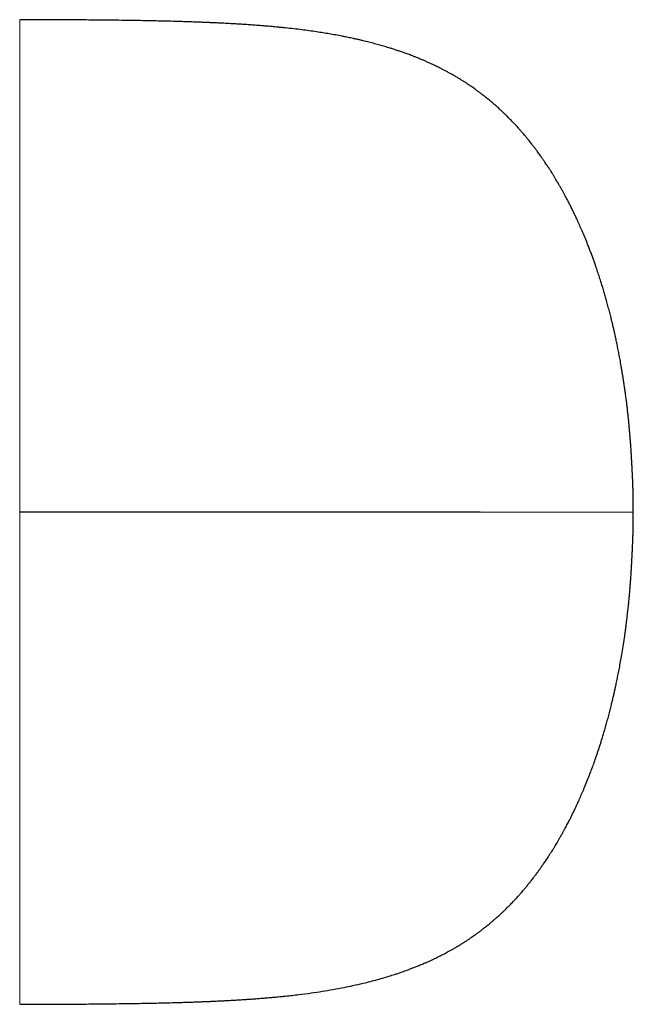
# Model space of a CAD drawing. Header units: millimetres. Extents: x 8 to 913, y 12 to 937.
# Tile 2 of 70: x 458 to 468, y 403 to 419. Entities that reach past the tile are written whole.
import ezdxf

# ---------------------------------------------------------------- set-up
doc = ezdxf.new("R2010")
doc.units = ezdxf.units.MM

msp = doc.modelspace()

# ---------------------------------------------------------------- linework, layer by layer
at = {"color": 252, "linetype": 'Continuous', "lineweight": 0}
for points, knots in [([(457.584, 410.532), (457.584, 410.637), (457.584, 410.847), (457.584, 411.162), (457.584, 411.476), (457.584, 411.787), (457.584, 412.097), (457.584, 412.404), (457.584, 412.708), (457.584, 413.009), (457.584, 413.306), (457.584, 413.599), (457.584, 413.886), (457.584, 414.169), (457.584, 414.446), (457.584, 414.718), (457.584, 414.982), (457.584, 415.24), (457.584, 415.491), (457.584, 415.734), (457.584, 415.968), (457.584, 416.195), (457.584, 416.412), (457.584, 416.619), (457.584, 416.818), (457.584, 417.007), (457.584, 417.185), (457.584, 417.354), (457.584, 417.513), (457.584, 417.661), (457.584, 417.799), (457.584, 417.926), (457.584, 418.041), (457.584, 418.146), (457.584, 418.239), (457.584, 418.32), (457.584, 418.39), (457.584, 418.447), (457.584, 418.493), (457.584, 418.526), (457.584, 418.545), (457.584, 418.553), (457.584, 418.551), (457.584, 418.551)], [0, 0, 0, 0, 0.0250477, 0.0500684, 0.0750685, 0.100053, 0.1250259, 0.1499897, 0.174946, 0.1998959, 0.2248396, 0.249777, 0.2747076, 0.299631, 0.3245467, 0.3494544, 0.3743545, 0.3992476, 0.4241353, 0.4490201, 0.4739054, 0.4987962, 0.5236981, 0.5486155, 0.5735508, 0.5985048, 0.623477, 0.648466, 0.6734694, 0.6984841, 0.7235065, 0.7485325, 0.7735583, 0.7985798, 0.8235933, 0.8485954, 0.8735836, 0.898556, 0.9235118, 0.9484515, 0.9733768, 0.9982913, 1, 1, 1, 1]), ([(457.584, 410.532), (457.584, 410.427), (457.584, 410.217), (457.584, 409.902), (457.584, 409.588), (457.584, 409.277), (457.584, 408.967), (457.584, 408.66), (457.584, 408.356), (457.584, 408.055), (457.584, 407.758), (457.584, 407.465), (457.584, 407.178), (457.584, 406.895), (457.584, 406.618), (457.584, 406.346), (457.584, 406.082), (457.584, 405.824), (457.584, 405.573), (457.584, 405.33), (457.584, 405.096), (457.584, 404.87), (457.584, 404.652), (457.584, 404.445), (457.584, 404.246), (457.584, 404.057), (457.584, 403.879), (457.584, 403.71), (457.584, 403.551), (457.584, 403.403), (457.584, 403.265), (457.584, 403.139), (457.584, 403.023), (457.584, 402.918), (457.584, 402.825), (457.584, 402.744), (457.584, 402.674), (457.584, 402.617), (457.584, 402.571), (457.584, 402.538), (457.584, 402.519), (457.584, 402.511), (457.584, 402.513), (457.584, 402.513)], [0, 0, 0, 0, 0.025048, 0.050068, 0.075068, 0.100053, 0.125026, 0.14999, 0.174946, 0.199896, 0.22484, 0.249777, 0.274708, 0.299631, 0.324547, 0.349454, 0.374354, 0.399248, 0.424135, 0.44902, 0.473905, 0.498796, 0.523698, 0.548616, 0.573551, 0.598505, 0.623477, 0.648466, 0.673469, 0.698484, 0.723506, 0.748533, 0.773558, 0.79858, 0.823593, 0.848595, 0.873584, 0.898556, 0.923512, 0.948451, 0.973377, 0.998291, 1, 1, 1, 1]), ([(467.578, 410.532), (467.578, 410.532), (467.578, 410.532), (467.578, 410.532), (467.578, 410.532), (467.577, 410.532), (467.577, 410.532), (467.576, 410.532), (467.575, 410.532), (467.574, 410.532), (467.574, 410.532), (467.573, 410.532), (467.572, 410.532), (467.571, 410.532), (467.57, 410.532), (467.569, 410.532), (467.569, 410.532), (467.569, 410.532), (467.568, 410.532), (467.563, 410.532), (467.554, 410.532), (467.537, 410.532), (467.511, 410.532), (467.476, 410.532), (467.431, 410.532), (467.377, 410.532), (467.312, 410.532), (467.235, 410.532), (467.145, 410.532), (467.041, 410.532), (466.922, 410.532), (466.798, 410.532), (466.67, 410.532), (466.542, 410.532), (466.402, 410.532), (466.251, 410.532), (466.097, 410.532), (465.943, 410.532), (465.789, 410.532), (465.627, 410.532), (465.455, 410.532), (465.273, 410.532), (465.149, 410.532), (465.086, 410.532)], [0, 0, 0, 0, 0.004252, 0.030711, 0.063441, 0.09384, 0.122077, 0.14832, 0.17274, 0.195111, 0.216046, 0.235705, 0.254247, 0.279117, 0.302503, 0.32487, 0.346686, 0.368271, 0.39998, 0.431121, 0.461624, 0.49144, 0.520553, 0.548992, 0.572775, 0.596279, 0.619671, 0.643142, 0.6669, 0.691169, 0.71618, 0.742168, 0.763795, 0.786177, 0.80932, 0.833263, 0.858077, 0.879497, 0.901672, 0.924696, 0.948676, 0.973734, 1, 1, 1, 1])]:
    msp.add_open_spline(points, degree=3, knots=knots, dxfattribs=at)
at = {"color": 7, "linetype": 'Continuous', "lineweight": 30}
for points, knots in [([(467.578, 410.532), (467.578, 410.564), (467.578, 410.626), (467.577, 410.713), (467.576, 410.792), (467.574, 410.861), (467.573, 410.922), (467.571, 410.972), (467.57, 411.015), (467.568, 411.05), (467.567, 411.088), (467.566, 411.116), (467.564, 411.15), (467.562, 411.184), (467.561, 411.209), (467.56, 411.228), (467.559, 411.246), (467.558, 411.262), (467.558, 411.276), (467.557, 411.287), (467.556, 411.298), (467.556, 411.308), (467.555, 411.318), (467.555, 411.328), (467.554, 411.337), (467.554, 411.345), (467.553, 411.353), (467.553, 411.36), (467.552, 411.368), (467.552, 411.375), (467.551, 411.381), (467.551, 411.386), (467.551, 411.391), (467.551, 411.396), (467.55, 411.401), (467.55, 411.408), (467.55, 411.414), (467.549, 411.421), (467.549, 411.428), (467.549, 411.435), (467.548, 411.443), (467.548, 411.451), (467.547, 411.46), (467.547, 411.469), (467.546, 411.479), (467.545, 411.489), (467.545, 411.498), (467.544, 411.508), (467.543, 411.522), (467.542, 411.547), (467.539, 411.588), (467.535, 411.642), (467.53, 411.706), (467.525, 411.77), (467.52, 411.834), (467.514, 411.895), (467.509, 411.957), (467.503, 412.02), (467.496, 412.084), (467.489, 412.145), (467.484, 412.197), (467.479, 412.239), (467.475, 412.27), (467.472, 412.297), (467.469, 412.32), (467.466, 412.343), (467.463, 412.37), (467.458, 412.404), (467.452, 412.45), (467.444, 412.51), (467.434, 412.579), (467.423, 412.65), (467.413, 412.72), (467.402, 412.787), (467.391, 412.85), (467.378, 412.926), (467.363, 413.012), (467.345, 413.107), (467.327, 413.198), (467.31, 413.283), (467.293, 413.364), (467.277, 413.436), (467.262, 413.503), (467.246, 413.57), (467.229, 413.642), (467.21, 413.721), (467.188, 413.805), (467.165, 413.891), (467.143, 413.973), (467.12, 414.052), (467.098, 414.131), (467.074, 414.21), (467.048, 414.291), (467.02, 414.379), (466.99, 414.469), (466.963, 414.548), (466.939, 414.617), (466.917, 414.677), (466.895, 414.738), (466.871, 414.8), (466.846, 414.865), (466.814, 414.945), (466.777, 415.036), (466.735, 415.133), (466.696, 415.222), (466.66, 415.3), (466.626, 415.374), (466.593, 415.442), (466.561, 415.507), (466.535, 415.558), (466.514, 415.599), (466.495, 415.635), (466.475, 415.673), (466.453, 415.714), (466.429, 415.758), (466.404, 415.803), (466.378, 415.848), (466.353, 415.89), (466.329, 415.931), (466.306, 415.97), (466.282, 416.009), (466.26, 416.045), (466.241, 416.075), (466.226, 416.099), (466.212, 416.121), (466.196, 416.145), (466.177, 416.174), (466.156, 416.205), (466.136, 416.235), (466.12, 416.259), (466.106, 416.279), (466.092, 416.299), (466.075, 416.323), (466.056, 416.35), (466.035, 416.38), (466.015, 416.407), (465.998, 416.429), (465.985, 416.447), (465.971, 416.465), (465.957, 416.483), (465.941, 416.504), (465.923, 416.527), (465.902, 416.554), (465.878, 416.585), (465.85, 416.619), (465.821, 416.653), (465.796, 416.684), (465.774, 416.71), (465.755, 416.732), (465.738, 416.751), (465.72, 416.771), (465.7, 416.793), (465.676, 416.82), (465.646, 416.852), (465.616, 416.884), (465.588, 416.913), (465.564, 416.938), (465.54, 416.963), (465.513, 416.99), (465.478, 417.023), (465.438, 417.061), (465.4, 417.097), (465.369, 417.125), (465.345, 417.146), (465.326, 417.163), (465.308, 417.179), (465.29, 417.194), (465.27, 417.211), (465.247, 417.231), (465.219, 417.254), (465.188, 417.279), (465.155, 417.306), (465.116, 417.335), (465.075, 417.367), (465.034, 417.397), (464.997, 417.424), (464.963, 417.448), (464.928, 417.472), (464.89, 417.498), (464.847, 417.526), (464.804, 417.554), (464.759, 417.581), (464.714, 417.609), (464.666, 417.637), (464.62, 417.663), (464.574, 417.689), (464.529, 417.713), (464.483, 417.737), (464.441, 417.759), (464.402, 417.778), (464.364, 417.797), (464.321, 417.818), (464.274, 417.84), (464.223, 417.863), (464.174, 417.884), (464.13, 417.903), (464.095, 417.917), (464.061, 417.931), (464.024, 417.946), (463.984, 417.962), (463.945, 417.976), (463.909, 417.99), (463.869, 418.005), (463.827, 418.02), (463.788, 418.033), (463.758, 418.043), (463.73, 418.053), (463.701, 418.062), (463.673, 418.071), (463.644, 418.081), (463.598, 418.095), (463.533, 418.115), (463.449, 418.139), (463.362, 418.163), (463.272, 418.186), (463.192, 418.206), (463.126, 418.222), (463.073, 418.234), (463.023, 418.245), (462.978, 418.254), (462.935, 418.264), (462.888, 418.273), (462.818, 418.287), (462.73, 418.303), (462.627, 418.322), (462.523, 418.339), (462.415, 418.355), (462.299, 418.372), (462.177, 418.388), (462.047, 418.404), (461.936, 418.416), (461.85, 418.425), (461.792, 418.43), (461.743, 418.435), (461.7, 418.439), (461.658, 418.443), (461.606, 418.447), (461.539, 418.453), (461.46, 418.459), (461.373, 418.465), (461.284, 418.472), (461.191, 418.478), (461.097, 418.483), (461.002, 418.489), (460.914, 418.493), (460.839, 418.497), (460.78, 418.5), (460.734, 418.502), (460.701, 418.503), (460.675, 418.505), (460.647, 418.506), (460.609, 418.507), (460.559, 418.509), (460.498, 418.512), (460.427, 418.514), (460.344, 418.517), (460.247, 418.52), (460.136, 418.524), (460.011, 418.527), (459.877, 418.53), (459.735, 418.534), (459.586, 418.536), (459.422, 418.539), (459.244, 418.542), (459.05, 418.544), (458.855, 418.546), (458.662, 418.548), (458.472, 418.549), (458.269, 418.55), (458.053, 418.55), (457.823, 418.551), (457.665, 418.551), (457.584, 418.551)], [0, 0, 0, 0, 0.0061151, 0.0118443, 0.0171626, 0.0220471, 0.0264772, 0.0303684, 0.0337895, 0.0368898, 0.0401371, 0.0467754, 0.0526473, 0.0575027, 0.0623751, 0.0674441, 0.072564, 0.0777033, 0.0828599, 0.0882779, 0.0939014, 0.0999998, 0.1066, 0.1137297, 0.1214186, 0.1284047, 0.135837, 0.1437376, 0.1521299, 0.1610384, 0.1704894, 0.1783136, 0.1865037, 0.1947884, 0.2025962, 0.2098781, 0.2166019, 0.2218694, 0.2266932, 0.231058, 0.2349505, 0.2383588, 0.2412733, 0.2436872, 0.2455975, 0.2470082, 0.2479408, 0.248265, 0.2486816, 0.2499584, 0.2518302, 0.2542957, 0.2572684, 0.2604544, 0.2634982, 0.2667284, 0.2701593, 0.2738034, 0.2776719, 0.281769, 0.2855562, 0.2877736, 0.2896765, 0.2912665, 0.2925466, 0.2935384, 0.2947653, 0.296482, 0.2986865, 0.3017999, 0.305477, 0.3091342, 0.3126349, 0.31598, 0.3191705, 0.3222074, 0.3273796, 0.3320457, 0.336312, 0.3407811, 0.3448545, 0.3485396, 0.3518573, 0.3553459, 0.3592764, 0.3633942, 0.3680316, 0.3727871, 0.37721, 0.3813045, 0.3855204, 0.3898764, 0.394383, 0.3993057, 0.4043805, 0.4091885, 0.4127856, 0.4163202, 0.4199012, 0.4235275, 0.4272709, 0.4314585, 0.437812, 0.4436749, 0.4491029, 0.4542141, 0.4581998, 0.4628036, 0.4669278, 0.4704253, 0.4726312, 0.4750107, 0.4775687, 0.4803019, 0.4831794, 0.4863224, 0.4892725, 0.4923672, 0.4950748, 0.4975965, 0.5003845, 0.5032114, 0.5052197, 0.5068323, 0.5081835, 0.5098855, 0.5120115, 0.5145009, 0.5167458, 0.5184448, 0.519806, 0.5212124, 0.5229839, 0.5251151, 0.5274586, 0.5296155, 0.5312976, 0.5325776, 0.5339152, 0.5353968, 0.5370203, 0.5388189, 0.5408799, 0.5433871, 0.546329, 0.5492479, 0.5517647, 0.5539193, 0.5558055, 0.5574335, 0.5589068, 0.5608106, 0.5632312, 0.5661011, 0.569221, 0.5718644, 0.5741731, 0.5761734, 0.5786568, 0.5818827, 0.5856739, 0.5896138, 0.5922332, 0.5942811, 0.5959396, 0.5975777, 0.5992411, 0.6009231, 0.6029588, 0.6054396, 0.6082564, 0.6112195, 0.6142931, 0.6183293, 0.6219446, 0.6250725, 0.6278633, 0.630541, 0.6339833, 0.6375532, 0.6414704, 0.6448008, 0.6486598, 0.6527337, 0.6565915, 0.6599871, 0.6638328, 0.6674345, 0.6710487, 0.6737433, 0.6766722, 0.6799639, 0.6836295, 0.6875514, 0.6915531, 0.6946512, 0.6970252, 0.6993131, 0.7019697, 0.705069, 0.7079412, 0.7100328, 0.7126569, 0.7163343, 0.7186645, 0.7204991, 0.722304, 0.7242132, 0.726151, 0.7279485, 0.7297638, 0.7350824, 0.7402755, 0.7453292, 0.7509975, 0.7562395, 0.7592125, 0.7622331, 0.7651461, 0.7675242, 0.7696474, 0.7722, 0.7751967, 0.7808848, 0.7860419, 0.7909065, 0.7962496, 0.8017967, 0.8075823, 0.8135833, 0.8197498, 0.8226853, 0.8252378, 0.8274053, 0.8291847, 0.830895, 0.8330216, 0.8360762, 0.8395907, 0.8433339, 0.8473106, 0.8511367, 0.8551724, 0.8593669, 0.8631187, 0.866254, 0.8687537, 0.8706015, 0.8719217, 0.8729652, 0.8738413, 0.8754319, 0.8776764, 0.8801325, 0.8830933, 0.8865749, 0.890597, 0.8951833, 0.9003621, 0.9061665, 0.9117624, 0.9178912, 0.9245855, 0.9318819, 0.9398209, 0.9484474, 0.9557397, 0.9635128, 0.9717946, 0.9806148, 0.9900054, 1, 1, 1, 1]), ([(457.584, 402.513), (457.662, 402.513), (457.813, 402.513), (458.033, 402.514), (458.241, 402.514), (458.436, 402.515), (458.62, 402.516), (458.794, 402.517), (458.956, 402.519), (459.121, 402.521), (459.287, 402.523), (459.452, 402.525), (459.604, 402.528), (459.744, 402.531), (459.877, 402.534), (460.003, 402.537), (460.121, 402.54), (460.227, 402.543), (460.32, 402.546), (460.407, 402.549), (460.486, 402.552), (460.551, 402.554), (460.598, 402.556), (460.629, 402.557), (460.654, 402.559), (460.675, 402.559), (460.698, 402.56), (460.726, 402.562), (460.762, 402.563), (460.811, 402.566), (460.873, 402.569), (460.948, 402.572), (461.032, 402.577), (461.121, 402.582), (461.208, 402.587), (461.295, 402.593), (461.382, 402.599), (461.469, 402.606), (461.548, 402.612), (461.616, 402.618), (461.668, 402.622), (461.711, 402.626), (461.752, 402.63), (461.799, 402.634), (461.853, 402.64), (461.966, 402.651), (462.127, 402.669), (462.327, 402.696), (462.511, 402.723), (462.694, 402.754), (462.858, 402.785), (463.022, 402.819), (463.164, 402.851), (463.297, 402.884), (463.409, 402.914), (463.519, 402.945), (463.619, 402.975), (463.693, 402.999), (463.741, 403.015), (463.77, 403.025), (463.801, 403.035), (463.838, 403.048), (463.875, 403.062), (463.906, 403.073), (463.932, 403.083), (463.959, 403.093), (463.988, 403.104), (464.018, 403.116), (464.046, 403.127), (464.071, 403.137), (464.097, 403.147), (464.126, 403.16), (464.164, 403.176), (464.209, 403.195), (464.255, 403.216), (464.3, 403.237), (464.341, 403.256), (464.378, 403.274), (464.414, 403.291), (464.449, 403.309), (464.485, 403.327), (464.519, 403.346), (464.555, 403.365), (464.595, 403.387), (464.639, 403.411), (464.686, 403.439), (464.733, 403.467), (464.777, 403.494), (464.819, 403.52), (464.861, 403.547), (464.903, 403.575), (464.941, 403.601), (464.977, 403.626), (465.012, 403.651), (465.05, 403.679), (465.094, 403.712), (465.137, 403.745), (465.178, 403.777), (465.213, 403.805), (465.244, 403.83), (465.269, 403.852), (465.29, 403.87), (465.308, 403.886), (465.325, 403.9), (465.343, 403.916), (465.363, 403.934), (465.389, 403.957), (465.421, 403.986), (465.455, 404.019), (465.489, 404.051), (465.517, 404.079), (465.541, 404.102), (465.562, 404.124), (465.584, 404.146), (465.609, 404.172), (465.638, 404.203), (465.668, 404.235), (465.696, 404.266), (465.718, 404.29), (465.736, 404.311), (465.756, 404.334), (465.78, 404.362), (465.81, 404.397), (465.845, 404.439), (465.879, 404.481), (465.91, 404.519), (465.934, 404.55), (465.953, 404.576), (465.97, 404.598), (465.986, 404.618), (466.003, 404.641), (466.023, 404.669), (466.048, 404.703), (466.072, 404.736), (466.092, 404.765), (466.109, 404.79), (466.127, 404.816), (466.147, 404.845), (466.169, 404.877), (466.189, 404.908), (466.206, 404.934), (466.22, 404.956), (466.234, 404.979), (466.251, 405.005), (466.271, 405.037), (466.293, 405.072), (466.315, 405.109), (466.337, 405.146), (466.36, 405.185), (466.385, 405.229), (466.411, 405.274), (466.436, 405.319), (466.458, 405.359), (466.478, 405.397), (466.497, 405.433), (466.515, 405.467), (466.533, 405.503), (466.554, 405.543), (466.577, 405.59), (466.603, 405.643), (466.629, 405.697), (466.653, 405.748), (466.68, 405.808), (466.713, 405.88), (466.751, 405.967), (466.792, 406.064), (466.833, 406.166), (466.872, 406.266), (466.908, 406.361), (466.942, 406.454), (466.976, 406.553), (467.011, 406.658), (467.046, 406.764), (467.076, 406.862), (467.105, 406.957), (467.131, 407.047), (467.155, 407.134), (467.178, 407.219), (467.2, 407.304), (467.22, 407.386), (467.238, 407.46), (467.255, 407.528), (467.27, 407.595), (467.285, 407.663), (467.301, 407.74), (467.319, 407.825), (467.338, 407.917), (467.357, 408.017), (467.376, 408.126), (467.397, 408.245), (467.418, 408.375), (467.434, 408.484), (467.445, 408.566), (467.452, 408.614), (467.457, 408.654), (467.462, 408.687), (467.465, 408.712), (467.467, 408.733), (467.47, 408.756), (467.474, 408.785), (467.478, 408.823), (467.483, 408.866), (467.49, 408.923), (467.497, 408.989), (467.505, 409.066), (467.512, 409.142), (467.519, 409.217), (467.525, 409.289), (467.53, 409.358), (467.535, 409.422), (467.539, 409.476), (467.542, 409.517), (467.544, 409.545), (467.545, 409.565), (467.545, 409.575), (467.546, 409.585), (467.547, 409.595), (467.547, 409.604), (467.548, 409.613), (467.548, 409.621), (467.549, 409.629), (467.549, 409.637), (467.549, 409.644), (467.55, 409.651), (467.55, 409.657), (467.55, 409.662), (467.551, 409.667), (467.551, 409.671), (467.551, 409.675), (467.551, 409.679), (467.552, 409.684), (467.552, 409.69), (467.552, 409.697), (467.553, 409.704), (467.553, 409.711), (467.554, 409.719), (467.554, 409.727), (467.555, 409.736), (467.555, 409.746), (467.556, 409.756), (467.556, 409.767), (467.557, 409.781), (467.558, 409.803), (467.56, 409.83), (467.561, 409.852), (467.562, 409.866), (467.562, 409.881), (467.563, 409.9), (467.564, 409.919), (467.565, 409.94), (467.566, 409.961), (467.567, 409.984), (467.568, 410.014), (467.57, 410.051), (467.571, 410.094), (467.573, 410.146), (467.575, 410.207), (467.576, 410.276), (467.577, 410.354), (467.578, 410.439), (467.578, 410.5), (467.578, 410.532)], [0, 0, 0, 0, 0.009554, 0.018556, 0.027035, 0.03502, 0.042537, 0.04961, 0.056263, 0.062516, 0.069842, 0.076604, 0.082838, 0.088572, 0.093834, 0.099272, 0.104162, 0.108533, 0.112407, 0.115806, 0.119411, 0.122325, 0.123977, 0.125302, 0.126304, 0.127062, 0.127974, 0.129098, 0.130573, 0.132558, 0.135174, 0.138325, 0.141996, 0.145866, 0.149553, 0.153062, 0.157048, 0.160798, 0.164307, 0.167314, 0.169721, 0.171253, 0.172998, 0.175081, 0.1775, 0.180252, 0.190184, 0.199595, 0.208408, 0.21699, 0.226718, 0.234358, 0.243758, 0.250512, 0.257458, 0.263939, 0.270664, 0.276577, 0.278444, 0.280207, 0.282221, 0.284773, 0.287709, 0.289772, 0.2913, 0.293107, 0.295319, 0.297559, 0.29957, 0.301346, 0.302972, 0.305113, 0.307787, 0.311313, 0.314937, 0.318373, 0.321539, 0.324383, 0.326968, 0.329956, 0.332667, 0.335403, 0.338262, 0.341375, 0.344982, 0.348952, 0.353026, 0.356648, 0.359832, 0.363606, 0.36713, 0.370568, 0.373291, 0.376179, 0.379514, 0.383313, 0.387517, 0.390831, 0.393976, 0.396782, 0.399053, 0.400902, 0.402428, 0.40396, 0.405501, 0.407333, 0.409664, 0.412485, 0.415877, 0.41905, 0.421717, 0.423825, 0.425662, 0.427761, 0.430133, 0.43289, 0.436022, 0.438739, 0.440868, 0.442469, 0.444201, 0.446649, 0.449569, 0.453123, 0.45687, 0.45993, 0.462268, 0.464216, 0.465971, 0.467531, 0.469084, 0.471233, 0.474032, 0.4767, 0.478851, 0.480491, 0.482261, 0.484522, 0.486989, 0.489288, 0.491165, 0.492616, 0.494067, 0.495911, 0.498154, 0.500894, 0.503412, 0.50578, 0.508446, 0.511407, 0.514786, 0.517624, 0.520314, 0.522865, 0.525259, 0.527494, 0.529574, 0.532211, 0.535217, 0.538599, 0.54214, 0.545196, 0.548229, 0.553221, 0.558531, 0.56427, 0.570828, 0.576688, 0.582204, 0.587616, 0.5932, 0.599162, 0.605166, 0.610581, 0.615774, 0.620842, 0.625111, 0.629711, 0.634514, 0.638859, 0.642758, 0.646467, 0.649773, 0.653268, 0.657148, 0.66142, 0.666091, 0.670901, 0.676268, 0.682222, 0.68877, 0.695919, 0.698729, 0.701151, 0.703182, 0.704819, 0.706063, 0.706953, 0.707959, 0.709746, 0.712009, 0.71475, 0.717972, 0.722921, 0.727542, 0.731838, 0.735831, 0.739545, 0.742731, 0.745704, 0.748169, 0.750041, 0.751318, 0.752056, 0.752989, 0.7544, 0.75631, 0.758724, 0.761638, 0.765047, 0.769127, 0.773723, 0.778819, 0.784397, 0.790438, 0.796922, 0.803419, 0.810269, 0.817278, 0.82404, 0.830548, 0.839776, 0.848484, 0.856696, 0.864434, 0.871722, 0.87858, 0.886403, 0.893647, 0.900344, 0.906522, 0.912214, 0.92303, 0.93377, 0.93679, 0.939737, 0.942609, 0.945423, 0.948512, 0.952017, 0.955917, 0.959863, 0.963167, 0.966326, 0.969832, 0.973823, 0.978287, 0.983111, 0.988353, 0.993991, 1, 1, 1, 1]), ([(465.086, 410.532), (465.028, 410.532), (464.915, 410.532), (464.747, 410.532), (464.585, 410.532), (464.43, 410.532), (464.28, 410.532), (464.127, 410.532), (463.972, 410.532), (463.818, 410.532), (463.674, 410.532), (463.54, 410.532), (463.407, 410.532), (463.277, 410.532), (463.153, 410.532), (463.044, 410.532), (462.948, 410.532), (462.864, 410.532), (462.791, 410.532), (462.727, 410.532), (462.666, 410.532), (462.608, 410.532), (462.555, 410.532), (462.51, 410.532), (462.469, 410.532), (462.432, 410.532), (462.397, 410.532), (462.368, 410.532), (462.343, 410.532), (462.323, 410.532), (462.302, 410.532), (462.279, 410.532), (462.254, 410.532), (462.229, 410.532), (462.205, 410.532), (462.18, 410.532), (462.154, 410.532), (462.125, 410.532), (462.095, 410.532), (462.061, 410.532), (462.023, 410.532), (461.982, 410.532), (461.939, 410.532), (461.894, 410.532), (461.842, 410.532), (461.784, 410.532), (461.721, 410.532), (461.662, 410.532), (461.608, 410.532), (461.561, 410.532), (461.514, 410.532), (461.469, 410.532), (461.425, 410.532), (461.384, 410.532), (461.345, 410.532), (461.307, 410.532), (461.271, 410.532), (461.237, 410.532), (461.203, 410.532), (461.17, 410.532), (461.138, 410.532), (461.101, 410.532), (461.061, 410.532), (461.015, 410.532), (460.967, 410.532), (460.915, 410.532), (460.86, 410.532), (460.799, 410.532), (460.733, 410.532), (460.661, 410.532), (460.582, 410.532), (460.495, 410.532), (460.399, 410.532), (460.293, 410.532), (460.177, 410.532), (460.063, 410.532), (459.954, 410.532), (459.849, 410.532), (459.735, 410.532), (459.611, 410.532), (459.477, 410.532), (459.331, 410.532), (459.183, 410.532), (459.037, 410.532), (458.892, 410.532), (458.737, 410.532), (458.571, 410.532), (458.396, 410.532), (458.209, 410.532), (458.012, 410.532), (457.802, 410.532), (457.658, 410.532), (457.584, 410.532)], [0, 0, 0, 0, 0.009671, 0.019082, 0.028258, 0.037219, 0.04598, 0.054551, 0.064588, 0.074354, 0.083838, 0.093019, 0.101873, 0.11246, 0.122606, 0.132429, 0.14204, 0.151543, 0.161027, 0.170572, 0.180242, 0.192875, 0.20582, 0.21908, 0.232643, 0.246488, 0.260588, 0.274974, 0.282633, 0.290622, 0.299052, 0.308036, 0.317685, 0.328108, 0.336914, 0.346322, 0.356384, 0.367156, 0.37869, 0.391041, 0.405444, 0.420745, 0.436811, 0.45351, 0.470709, 0.493765, 0.51715, 0.540565, 0.55832, 0.575784, 0.592824, 0.609304, 0.625092, 0.640062, 0.654194, 0.667522, 0.680083, 0.691916, 0.703056, 0.713542, 0.723411, 0.732701, 0.744602, 0.755586, 0.765758, 0.775228, 0.784389, 0.793021, 0.801226, 0.809117, 0.816813, 0.824436, 0.832112, 0.839962, 0.848103, 0.856643, 0.863047, 0.869761, 0.876844, 0.884363, 0.892386, 0.900987, 0.910242, 0.918006, 0.926259, 0.935039, 0.944383, 0.954332, 0.964728, 0.975781, 0.987526, 1, 1, 1, 1])]:
    msp.add_open_spline(points, degree=3, knots=knots, dxfattribs=at)

doc.saveas('drawing.dxf')
